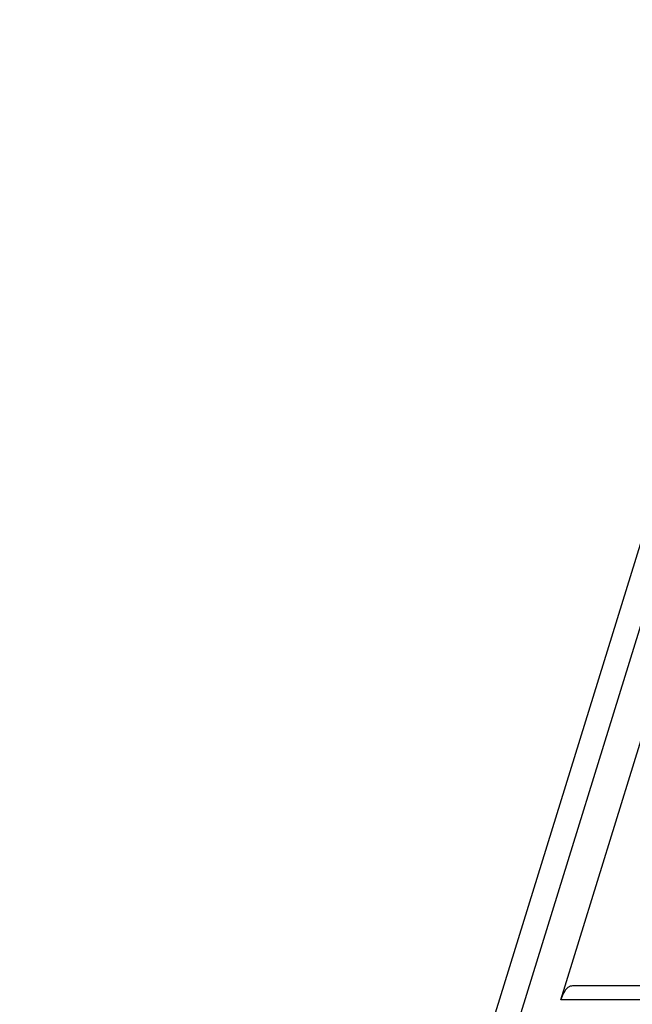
# Model space of a CAD drawing. Header units: millimetres. Extents: x 0 to 594, y 0 to 420.
# Tile 22 of 236: x 151 to 160, y 99 to 113. Entities that reach past the tile are written whole.
import ezdxf

# ---------------------------------------------------------------- set-up
doc = ezdxf.new("R2010")
doc.units = ezdxf.units.MM
doc.header["$LTSCALE"] = 32.67
doc.layers.get('0').update_dxf_attribs({"linetype": 'CONTINUOUS'})

msp = doc.modelspace()

# ---------------------------------------------------------------- linework, layer by layer
at = {"color": 7, "linetype": 'CONTINUOUS'}
for p, q in [((151.13526, 76.11526), (162.50409, 112.90479)), ((158.99422, 98.67268), (160.32558, 102.98096)), ((172.32006, 98.87449), (159.1634, 98.87449))]:
    msp.add_line(p, q, dxfattribs=at)
at = {"color": 9, "linetype": 'CONTINUOUS'}
for p, q in [((162.44412, 111.52522), (151.52578, 76.19347)), ((172.25769, 98.67268), (158.99422, 98.67268))]:
    msp.add_line(p, q, dxfattribs=at)
at = {"color": 7, "linetype": 'CONTINUOUS'}
msp.add_open_spline([(159.09711, 98.84955), (159.07343, 98.83117), (159.03106, 98.77427), (159.00572, 98.70989), (158.99422, 98.67268)], degree=3, knots=[0, 0, 0, 0, 0.43482843, 1, 1, 1, 1], dxfattribs=at)
for points in [[(159.13343, 98.86953), (159.12032, 98.86516), (159.10802, 98.85802), (159.09711, 98.84955)], [(159.1634, 98.87448), (159.15327, 98.87448), (159.14303, 98.87274), (159.13343, 98.86953)]]:
    msp.add_open_spline(points, degree=3, dxfattribs=at)

doc.saveas('drawing.dxf')
